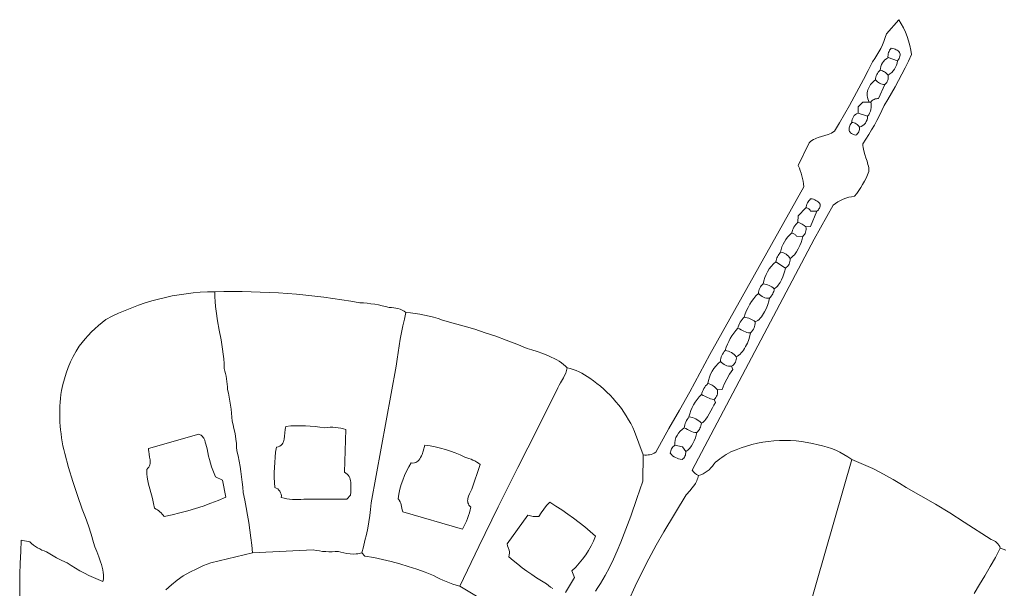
# Model space of a CAD drawing. Header units: inches. Extents: x 36.3 to 71.4, y 17.4 to 61.7.
# Tile 12 of 14: x 36.5 to 58.4, y 49.1 to 61.7. Entities that reach past the tile are written whole.
import ezdxf

# ---------------------------------------------------------------- set-up
doc = ezdxf.new("R2010")
doc.units = ezdxf.units.IN
doc.header["$MEASUREMENT"] = 0
doc.layers.add('10_CLOSED_AREAS', color=7, linetype='CONTINUOUS', lineweight=18)

msp = doc.modelspace()

# ---------------------------------------------------------------- linework, layer by layer
at = {"layer": '10_CLOSED_AREAS'}
for points in [[(50.062, 48.826), (50.205, 49.134), (50.355, 49.439), (50.511, 49.741), (50.673, 50.041), (50.841, 50.337), (51.34, 51.159), (51.424, 51.259), (51.466, 51.309), (51.506, 51.361), (51.542, 51.414), (51.572, 51.469), (51.584, 51.498), (51.595, 51.529), (51.604, 51.56), (51.61, 51.592), (51.569, 51.612), (51.532, 51.638), (51.498, 51.669), (51.469, 51.704), (54.178, 56.833), (54.603, 57.588), (54.655, 57.627), (54.71, 57.663), (54.767, 57.694), (54.826, 57.722), (54.887, 57.745), (54.949, 57.763), (55.013, 57.777), (55.078, 57.787), (55.126, 57.85), (55.173, 57.915), (55.217, 57.982), (55.258, 58.05), (55.297, 58.12), (55.334, 58.191), (55.368, 58.263), (55.399, 58.337), (55.397, 58.377), (55.392, 58.417), (55.385, 58.455), (55.377, 58.493), (55.355, 58.568), (55.33, 58.642), (55.305, 58.716), (55.283, 58.792), (55.274, 58.83), (55.267, 58.87), (55.263, 58.91), (55.262, 58.951), (55.33, 59.052), (55.395, 59.155), (55.458, 59.259), (55.518, 59.364), (55.576, 59.471), (55.631, 59.579), (55.684, 59.689), (55.733, 59.8), (55.817, 59.937), (55.898, 60.076), (55.978, 60.215), (56.055, 60.356), (56.131, 60.498), (56.205, 60.64), (56.276, 60.784), (56.346, 60.929), (56.329, 61.032), (56.307, 61.134), (56.28, 61.234), (56.247, 61.332), (56.208, 61.429), (56.165, 61.523), (56.116, 61.615), (56.062, 61.704), (55.788, 61.388), (55.761, 61.306), (55.731, 61.224), (55.697, 61.145), (55.66, 61.066), (55.62, 60.99), (55.576, 60.915), (55.529, 60.842), (55.479, 60.77), (55.38, 60.574), (55.279, 60.379), (55.176, 60.185), (55.07, 59.992), (54.963, 59.8), (54.855, 59.609), (54.744, 59.419), (54.631, 59.231), (54.599, 59.208), (54.566, 59.188), (54.531, 59.171), (54.495, 59.156), (54.422, 59.132), (54.347, 59.11), (54.273, 59.088), (54.236, 59.075), (54.201, 59.061), (54.166, 59.044), (54.133, 59.024), (54.102, 59.002), (54.072, 58.975), (53.829, 58.468), (53.852, 58.412), (53.874, 58.355), (53.893, 58.297), (53.909, 58.238), (53.924, 58.179), (53.936, 58.12), (53.945, 58.059), (53.953, 57.999), (51.862, 54.274), (51.643, 53.859), (51.418, 53.446), (51.188, 53.036), (50.951, 52.629), (50.662, 52.104), (50.63, 52.085), (50.597, 52.07), (50.562, 52.058), (50.527, 52.05), (50.491, 52.044), (50.454, 52.042), (50.417, 52.043), (50.381, 52.048), (50.378, 51.46), (50.243, 51.075), (50.107, 50.687), (50.036, 50.493), (49.964, 50.3), (49.888, 50.108), (49.808, 49.918), (49.723, 49.731), (49.633, 49.547), (49.536, 49.367), (49.485, 49.279), (49.433, 49.192), (49.378, 49.105), (49.321, 49.021)], [(39.783, 49.051), (39.906, 49.161), (40.034, 49.264), (40.166, 49.362), (40.314, 49.444), (40.465, 49.52), (40.619, 49.589), (40.776, 49.651), (41.708, 49.871), (41.69, 50.04), (41.67, 50.208), (41.648, 50.376), (41.623, 50.544), (41.596, 50.711), (41.566, 50.878), (41.535, 51.044), (41.5, 51.21), (41.491, 51.327), (41.479, 51.444), (41.464, 51.56), (41.448, 51.676), (41.429, 51.792), (41.407, 51.907), (41.384, 52.022), (41.358, 52.137), (41.353, 52.22), (41.346, 52.303), (41.336, 52.385), (41.324, 52.467), (41.31, 52.549), (41.294, 52.631), (41.275, 52.712), (41.254, 52.792), (41.249, 52.882), (41.241, 52.971), (41.232, 53.061), (41.219, 53.15), (41.205, 53.238), (41.188, 53.326), (41.169, 53.414), (41.148, 53.501), (41.147, 53.56), (41.143, 53.619), (41.137, 53.677), (41.129, 53.736), (41.119, 53.793), (41.107, 53.851), (41.093, 53.908), (41.077, 53.965), (41.073, 54.071), (41.066, 54.178), (41.054, 54.284), (41.041, 54.39), (41.006, 54.601), (40.968, 54.813), (40.93, 55.024), (40.897, 55.236), (40.884, 55.343), (40.874, 55.45), (40.867, 55.557), (40.865, 55.665), (40.705, 55.662), (40.545, 55.655), (40.388, 55.642), (40.231, 55.624), (40.076, 55.602), (39.922, 55.574), (39.769, 55.542), (39.618, 55.505), (39.468, 55.464), (39.318, 55.418), (39.17, 55.368), (39.023, 55.313), (38.877, 55.253), (38.732, 55.19), (38.588, 55.122), (38.445, 55.05), (38.363, 54.985), (38.283, 54.917), (38.206, 54.847), (38.131, 54.774), (38.058, 54.699), (37.988, 54.621), (37.921, 54.541), (37.856, 54.459), (37.787, 54.345), (37.724, 54.228), (37.666, 54.108), (37.614, 53.986), (37.567, 53.861), (37.526, 53.735), (37.491, 53.606), (37.462, 53.476), (37.45, 53.389), (37.44, 53.301), (37.433, 53.213), (37.428, 53.126), (37.425, 53.038), (37.424, 52.95), (37.425, 52.862), (37.429, 52.774), (37.434, 52.686), (37.442, 52.599), (37.452, 52.511), (37.464, 52.424), (37.479, 52.337), (37.495, 52.251), (37.514, 52.164), (37.534, 52.079), (37.621, 51.765), (37.715, 51.454), (37.816, 51.145), (37.924, 50.839), (37.997, 50.658), (38.062, 50.475), (38.12, 50.289), (38.17, 50.101), (38.205, 50.006), (38.247, 49.9), (38.29, 49.787), (38.331, 49.67), (38.35, 49.612), (38.366, 49.553), (38.379, 49.496), (38.389, 49.44), (38.394, 49.386), (38.396, 49.334), (38.392, 49.285), (38.382, 49.239), (38.277, 49.28), (38.174, 49.323), (38.072, 49.37), (37.971, 49.42), (37.872, 49.473), (37.775, 49.53), (37.679, 49.589), (37.585, 49.651), (37.467, 49.704), (37.351, 49.762), (37.238, 49.827), (37.129, 49.897), (37.077, 49.915), (37.027, 49.935), (36.978, 49.959), (36.931, 49.985), (36.885, 50.014), (36.84, 50.045), (36.798, 50.079), (36.757, 50.115), (36.569, 50.152), (36.557, 49.899), (36.547, 49.645), (36.54, 49.392), (36.535, 49.138), (36.534, 48.885)], [(49.321, 49.021), (49.378, 49.105), (49.433, 49.192), (49.485, 49.279), (49.536, 49.367), (49.633, 49.547), (49.723, 49.731), (49.808, 49.918), (49.888, 50.108), (49.964, 50.3), (50.036, 50.493), (50.107, 50.687), (50.243, 51.075), (50.378, 51.46), (50.381, 52.048), (50.192, 52.566), (50.151, 52.655), (50.106, 52.742), (50.059, 52.828), (50.008, 52.912), (49.955, 52.994), (49.899, 53.074), (49.84, 53.151), (49.778, 53.227), (49.714, 53.3), (49.648, 53.371), (49.578, 53.44), (49.507, 53.507), (49.433, 53.57), (49.356, 53.632), (49.278, 53.69), (49.197, 53.746), (49.14, 53.787), (49.082, 53.825), (49.021, 53.859), (48.959, 53.89), (48.895, 53.918), (48.83, 53.942), (48.763, 53.963), (48.695, 53.979), (48.683, 53.92), (48.663, 53.863), (48.639, 53.808), (48.611, 53.753), (48.55, 53.645), (48.52, 53.591), (48.491, 53.536), (48.04, 52.636), (47.597, 51.766), (47.16, 50.892), (46.73, 50.015), (46.308, 49.134), (47.031, 48.703)], [(53.436, 46.43), (55.016, 51.943), (54.931, 52.002), (54.844, 52.056), (54.753, 52.105), (54.66, 52.149), (54.565, 52.187), (54.467, 52.219), (54.368, 52.246), (54.267, 52.266), (54.146, 52.297), (54.024, 52.322), (53.902, 52.342), (53.779, 52.356), (53.655, 52.365), (53.532, 52.368), (53.409, 52.366), (53.286, 52.359), (53.163, 52.347), (53.041, 52.329), (52.92, 52.306), (52.8, 52.277), (52.681, 52.243), (52.563, 52.205), (52.447, 52.16), (52.332, 52.111), (52.28, 52.084), (52.229, 52.055), (52.18, 52.024), (52.131, 51.992), (52.084, 51.957), (52.038, 51.921), (51.993, 51.883), (51.95, 51.844), (51.92, 51.798), (51.885, 51.756), (51.847, 51.718), (51.805, 51.684), (51.76, 51.654), (51.713, 51.628), (51.662, 51.607), (51.61, 51.592), (51.604, 51.56), (51.595, 51.529), (51.584, 51.498), (51.572, 51.469), (51.542, 51.414), (51.506, 51.361), (51.466, 51.309), (51.424, 51.259), (51.34, 51.159), (50.841, 50.337), (50.673, 50.041), (50.511, 49.741), (50.355, 49.439), (50.205, 49.134), (50.062, 48.826)], [(57.734, 48.969), (57.856, 49.167), (57.976, 49.366), (58.093, 49.568), (58.206, 49.771), (58.316, 49.977), (58.303, 50.011), (58.285, 50.043), (58.264, 50.072), (58.239, 50.098), (58.212, 50.121), (58.181, 50.141), (58.148, 50.156), (58.113, 50.167), (57.514, 50.555), (57.198, 50.757), (56.878, 50.952), (56.553, 51.14), (56.224, 51.32), (56.081, 51.413), (55.935, 51.501), (55.787, 51.585), (55.637, 51.665), (55.485, 51.741), (55.33, 51.812), (55.174, 51.88), (55.016, 51.943), (53.436, 46.43)], [(48.378, 49.081), (48.328, 49.112), (48.28, 49.147), (48.235, 49.187), (48.125, 49.253), (48.015, 49.321), (47.908, 49.392), (47.802, 49.466), (47.698, 49.542), (47.596, 49.62), (47.495, 49.7), (47.396, 49.783), (47.408, 49.826), (47.413, 49.864), (47.411, 49.897), (47.404, 49.929), (47.383, 49.994), (47.371, 50.03), (47.361, 50.072), (47.818, 50.712), (47.877, 50.694), (47.938, 50.682), (48, 50.677), (48.062, 50.679), (48.116, 50.764), (48.175, 50.845), (48.239, 50.922), (48.309, 50.995), (48.444, 50.911), (48.577, 50.824), (48.707, 50.734), (48.836, 50.641), (48.962, 50.546), (49.086, 50.447), (49.208, 50.345), (49.327, 50.24), (49.281, 50.132), (49.229, 50.027), (49.171, 49.925), (49.108, 49.827), (49.039, 49.732), (48.965, 49.641), (48.885, 49.555), (48.801, 49.473), (48.857, 49.322), (48.66, 48.994)], [(47.031, 48.703), (46.308, 49.134), (46.232, 49.155), (46.156, 49.178), (46.082, 49.204), (46.008, 49.233), (45.936, 49.264), (45.864, 49.297), (45.794, 49.333), (45.725, 49.372), (45.54, 49.444), (45.354, 49.511), (45.166, 49.573), (44.976, 49.63), (44.784, 49.681), (44.591, 49.726), (44.397, 49.766), (44.202, 49.801), (44.131, 49.871), (44.103, 49.862), (44.074, 49.855), (44.043, 49.85), (44.011, 49.847), (43.944, 49.845), (43.874, 49.85), (43.803, 49.86), (43.735, 49.873), (43.67, 49.889), (43.612, 49.905), (43.542, 49.9), (43.472, 49.897), (43.401, 49.897), (43.331, 49.9), (43.261, 49.906), (43.191, 49.914), (43.122, 49.926), (43.053, 49.94), (41.708, 49.871), (40.776, 49.651), (40.619, 49.589), (40.465, 49.52), (40.314, 49.444), (40.166, 49.362), (40.034, 49.264), (39.906, 49.161), (39.783, 49.051)], [(58.441, 49.931), (58.379, 49.956), (58.316, 49.977), (58.206, 49.771), (58.093, 49.568), (57.976, 49.366), (57.856, 49.167), (57.734, 48.969)]]:
    msp.add_lwpolyline(points, dxfattribs=at)
for points in [[(55.542, 60.37), (55.545, 60.401), (55.55, 60.431), (55.559, 60.46), (55.571, 60.487), (55.586, 60.514), (55.604, 60.538), (55.625, 60.561), (55.648, 60.581), (55.652, 60.625), (55.661, 60.667), (55.676, 60.708), (55.697, 60.746), (55.722, 60.78), (55.751, 60.812), (55.785, 60.839), (55.823, 60.862), (55.821, 60.891), (55.822, 60.919), (55.826, 60.948), (55.833, 60.975), (55.844, 61.002), (55.857, 61.027), (55.874, 61.051), (55.894, 61.072), (55.925, 61.066), (55.955, 61.059), (55.982, 61.05), (56.006, 61.039), (56.027, 61.026), (56.046, 61.012), (56.062, 60.996), (56.074, 60.979), (56.083, 60.96), (56.088, 60.94), (56.089, 60.918), (56.087, 60.895), (56.08, 60.871), (56.069, 60.846), (56.054, 60.819), (56.034, 60.791), (56.025, 60.742), (56.011, 60.695), (55.991, 60.65), (55.967, 60.608), (55.937, 60.569), (55.903, 60.534), (55.865, 60.502), (55.823, 60.475), (55.828, 60.446), (55.828, 60.417), (55.824, 60.388), (55.817, 60.36), (55.806, 60.334), (55.792, 60.309), (55.774, 60.286), (55.753, 60.265), (55.613, 59.956), (55.588, 59.955), (55.563, 59.952), (55.539, 59.946), (55.516, 59.937), (55.494, 59.926), (55.473, 59.912), (55.454, 59.897), (55.437, 59.878), (55.446, 59.837), (55.449, 59.795), (55.448, 59.753), (55.441, 59.712), (55.43, 59.672), (55.414, 59.633), (55.393, 59.596), (55.367, 59.562), (55.364, 59.521), (55.355, 59.482), (55.34, 59.445), (55.319, 59.411), (55.294, 59.38), (55.264, 59.354), (55.229, 59.333), (55.191, 59.317), (55.191, 59.291), (55.188, 59.266), (55.182, 59.242), (55.173, 59.218), (55.161, 59.196), (55.146, 59.176), (55.129, 59.157), (55.109, 59.141), (55.079, 59.149), (55.052, 59.158), (55.029, 59.169), (55.009, 59.181), (54.992, 59.195), (54.978, 59.21), (54.968, 59.226), (54.961, 59.244), (54.957, 59.262), (54.957, 59.282), (54.959, 59.303), (54.964, 59.325), (54.973, 59.348), (54.984, 59.372), (55.016, 59.422), (55.018, 59.456), (55.025, 59.489), (55.037, 59.52), (55.053, 59.549), (55.073, 59.576), (55.098, 59.598), (55.125, 59.618), (55.156, 59.633), (55.16, 59.773), (55.262, 59.874), (55.402, 59.878), (55.387, 59.913), (55.375, 59.948), (55.367, 59.982), (55.362, 60.016), (55.36, 60.049), (55.362, 60.082), (55.367, 60.115), (55.375, 60.147), (55.386, 60.178), (55.4, 60.208), (55.416, 60.238), (55.436, 60.266), (55.459, 60.294), (55.484, 60.32), (55.512, 60.346)], [(55.894, 61.072), (55.874, 61.051), (55.857, 61.027), (55.844, 61.002), (55.833, 60.975), (55.826, 60.948), (55.822, 60.919), (55.821, 60.891), (55.823, 60.862), (56.034, 60.791), (56.054, 60.819), (56.069, 60.846), (56.08, 60.871), (56.087, 60.895), (56.089, 60.918), (56.088, 60.94), (56.083, 60.96), (56.074, 60.979), (56.062, 60.996), (56.046, 61.012), (56.027, 61.026), (56.006, 61.039), (55.982, 61.05), (55.955, 61.059), (55.925, 61.066)], [(55.823, 60.862), (55.785, 60.839), (55.751, 60.812), (55.722, 60.78), (55.697, 60.746), (55.676, 60.708), (55.661, 60.667), (55.652, 60.625), (55.648, 60.581), (55.674, 60.575), (55.699, 60.567), (55.723, 60.557), (55.746, 60.545), (55.767, 60.53), (55.788, 60.514), (55.806, 60.496), (55.823, 60.475), (55.865, 60.502), (55.903, 60.534), (55.937, 60.569), (55.967, 60.608), (55.991, 60.65), (56.011, 60.695), (56.025, 60.742), (56.034, 60.791)], [(55.542, 60.37), (55.512, 60.346), (55.484, 60.32), (55.459, 60.294), (55.436, 60.266), (55.416, 60.238), (55.4, 60.208), (55.386, 60.178), (55.375, 60.147), (55.367, 60.115), (55.362, 60.082), (55.36, 60.049), (55.362, 60.016), (55.367, 59.982), (55.375, 59.948), (55.387, 59.913), (55.402, 59.878), (55.437, 59.878), (55.454, 59.897), (55.473, 59.912), (55.494, 59.926), (55.516, 59.937), (55.539, 59.946), (55.563, 59.952), (55.588, 59.955), (55.613, 59.956), (55.753, 60.265), (55.722, 60.267), (55.692, 60.272), (55.663, 60.281), (55.636, 60.293), (55.609, 60.308), (55.585, 60.326), (55.563, 60.347)], [(55.648, 60.581), (55.625, 60.561), (55.604, 60.538), (55.586, 60.514), (55.571, 60.487), (55.559, 60.46), (55.55, 60.431), (55.545, 60.401), (55.542, 60.37), (55.563, 60.347), (55.585, 60.326), (55.609, 60.308), (55.636, 60.293), (55.663, 60.281), (55.692, 60.272), (55.722, 60.267), (55.753, 60.265), (55.774, 60.286), (55.792, 60.309), (55.806, 60.334), (55.817, 60.36), (55.824, 60.388), (55.828, 60.417), (55.828, 60.446), (55.823, 60.475), (55.806, 60.496), (55.788, 60.514), (55.767, 60.53), (55.746, 60.545), (55.723, 60.557), (55.699, 60.567), (55.674, 60.575)], [(55.367, 59.562), (55.393, 59.596), (55.414, 59.633), (55.43, 59.672), (55.441, 59.712), (55.448, 59.753), (55.449, 59.795), (55.446, 59.837), (55.437, 59.878), (55.402, 59.878), (55.262, 59.874), (55.16, 59.773), (55.156, 59.633)], [(55.016, 59.422), (55.043, 59.42), (55.069, 59.414), (55.094, 59.405), (55.117, 59.393), (55.139, 59.377), (55.159, 59.36), (55.176, 59.339), (55.191, 59.317), (55.229, 59.333), (55.264, 59.354), (55.294, 59.38), (55.319, 59.411), (55.34, 59.445), (55.355, 59.482), (55.364, 59.521), (55.367, 59.562), (55.156, 59.633), (55.125, 59.618), (55.098, 59.598), (55.073, 59.576), (55.053, 59.549), (55.037, 59.52), (55.025, 59.489), (55.018, 59.456)], [(55.191, 59.317), (55.176, 59.339), (55.159, 59.36), (55.139, 59.377), (55.117, 59.393), (55.094, 59.405), (55.069, 59.414), (55.043, 59.42), (55.016, 59.422), (54.984, 59.372), (54.973, 59.348), (54.964, 59.325), (54.959, 59.303), (54.957, 59.282), (54.957, 59.262), (54.961, 59.244), (54.968, 59.226), (54.978, 59.21), (54.992, 59.195), (55.009, 59.181), (55.029, 59.169), (55.052, 59.158), (55.079, 59.149), (55.109, 59.141), (55.129, 59.157), (55.146, 59.176), (55.161, 59.196), (55.173, 59.218), (55.182, 59.242), (55.188, 59.266), (55.191, 59.291)], [(51.68, 52.75), (51.675, 52.721), (51.667, 52.692), (51.657, 52.663), (51.645, 52.636), (51.631, 52.61), (51.614, 52.585), (51.595, 52.562), (51.575, 52.54), (51.563, 52.482), (51.544, 52.422), (51.519, 52.361), (51.489, 52.301), (51.454, 52.245), (51.416, 52.194), (51.395, 52.171), (51.374, 52.151), (51.352, 52.133), (51.329, 52.118), (51.329, 52.093), (51.326, 52.068), (51.32, 52.043), (51.31, 52.02), (51.298, 51.998), (51.283, 51.977), (51.266, 51.959), (51.246, 51.943), (51.208, 51.948), (51.171, 51.958), (51.135, 51.97), (51.101, 51.987), (51.068, 52.006), (51.038, 52.029), (51.01, 52.055), (50.984, 52.083), (50.987, 52.109), (50.994, 52.135), (51.003, 52.159), (51.014, 52.182), (51.028, 52.204), (51.044, 52.224), (51.063, 52.243), (51.083, 52.259), (51.085, 52.317), (51.095, 52.374), (51.112, 52.429), (51.136, 52.48), (51.167, 52.529), (51.204, 52.572), (51.246, 52.612), (51.294, 52.645), (51.3, 52.679), (51.307, 52.711), (51.318, 52.744), (51.33, 52.775), (51.344, 52.806), (51.361, 52.835), (51.379, 52.864), (51.399, 52.891), (51.417, 52.961), (51.44, 53.029), (51.468, 53.095), (51.501, 53.159), (51.539, 53.219), (51.582, 53.277), (51.629, 53.332), (51.68, 53.383), (51.689, 53.418), (51.7, 53.452), (51.714, 53.485), (51.731, 53.517), (51.75, 53.547), (51.771, 53.576), (51.795, 53.603), (51.82, 53.628), (51.834, 53.7), (51.854, 53.77), (51.88, 53.837), (51.913, 53.902), (51.951, 53.962), (51.996, 54.019), (52.046, 54.072), (52.101, 54.12), (52.104, 54.154), (52.11, 54.188), (52.119, 54.221), (52.131, 54.253), (52.146, 54.283), (52.164, 54.312), (52.184, 54.34), (52.207, 54.366), (52.229, 54.434), (52.254, 54.501), (52.284, 54.565), (52.318, 54.628), (52.355, 54.689), (52.396, 54.748), (52.44, 54.804), (52.488, 54.857), (52.496, 54.892), (52.508, 54.926), (52.522, 54.96), (52.538, 54.991), (52.557, 55.022), (52.579, 55.051), (52.602, 55.078), (52.628, 55.103), (52.651, 55.177), (52.68, 55.25), (52.713, 55.32), (52.75, 55.388), (52.792, 55.453), (52.839, 55.515), (52.889, 55.574), (52.944, 55.63), (52.946, 55.66), (52.952, 55.69), (52.961, 55.719), (52.973, 55.747), (52.988, 55.773), (53.005, 55.798), (53.026, 55.82), (53.049, 55.84), (53.064, 55.912), (53.085, 55.981), (53.112, 56.048), (53.145, 56.112), (53.183, 56.173), (53.227, 56.23), (53.276, 56.283), (53.33, 56.332), (53.337, 56.361), (53.345, 56.39), (53.355, 56.418), (53.368, 56.445), (53.382, 56.471), (53.398, 56.496), (53.416, 56.52), (53.436, 56.543), (53.448, 56.604), (53.466, 56.664), (53.49, 56.722), (53.519, 56.777), (53.552, 56.829), (53.591, 56.878), (53.634, 56.923), (53.681, 56.964), (53.69, 56.999), (53.702, 57.033), (53.716, 57.066), (53.732, 57.098), (53.751, 57.128), (53.773, 57.157), (53.796, 57.184), (53.822, 57.21), (53.826, 57.35), (53.997, 57.526), (54.004, 57.555), (54.012, 57.583), (54.022, 57.61), (54.034, 57.637), (54.049, 57.663), (54.065, 57.687), (54.083, 57.71), (54.103, 57.732), (54.134, 57.728), (54.164, 57.72), (54.194, 57.709), (54.221, 57.695), (54.248, 57.678), (54.272, 57.659), (54.294, 57.637), (54.313, 57.612), (54.314, 57.589), (54.311, 57.567), (54.306, 57.546), (54.298, 57.525), (54.288, 57.505), (54.275, 57.487), (54.26, 57.47), (54.243, 57.456), (54.103, 57.113), (53.997, 57.104), (54.002, 57.075), (54.002, 57.046), (53.998, 57.017), (53.991, 56.99), (53.98, 56.963), (53.966, 56.938), (53.948, 56.915), (53.927, 56.894), (53.914, 56.831), (53.891, 56.762), (53.862, 56.69), (53.826, 56.618), (53.786, 56.55), (53.741, 56.489), (53.718, 56.462), (53.695, 56.439), (53.671, 56.418), (53.646, 56.402), (53.647, 56.371), (53.644, 56.34), (53.636, 56.31), (53.624, 56.281), (53.609, 56.255), (53.59, 56.231), (53.567, 56.21), (53.541, 56.192), (53.529, 56.131), (53.511, 56.066), (53.487, 55.999), (53.458, 55.934), (53.424, 55.872), (53.385, 55.816), (53.364, 55.792), (53.342, 55.77), (53.319, 55.751), (53.295, 55.735), (53.29, 55.705), (53.283, 55.676), (53.273, 55.648), (53.26, 55.621), (53.246, 55.595), (53.229, 55.57), (53.211, 55.546), (53.19, 55.524), (53.176, 55.459), (53.151, 55.383), (53.119, 55.303), (53.079, 55.223), (53.033, 55.147), (53.008, 55.113), (52.982, 55.081), (52.956, 55.053), (52.929, 55.03), (52.902, 55.011), (52.874, 54.998), (52.872, 54.963), (52.867, 54.929), (52.858, 54.896), (52.846, 54.864), (52.831, 54.833), (52.813, 54.804), (52.792, 54.777), (52.769, 54.752), (52.754, 54.685), (52.73, 54.609), (52.698, 54.529), (52.659, 54.449), (52.637, 54.411), (52.613, 54.374), (52.589, 54.34), (52.563, 54.309), (52.537, 54.281), (52.509, 54.258), (52.481, 54.239), (52.452, 54.225), (52.454, 54.194), (52.45, 54.163), (52.442, 54.133), (52.431, 54.104), (52.415, 54.078), (52.396, 54.054), (52.373, 54.033), (52.347, 54.015), (52.373, 53.944), (52.304, 53.838), (52.241, 53.728), (52.185, 53.614), (52.136, 53.497), (52.031, 53.488), (52.035, 53.459), (52.036, 53.429), (52.032, 53.401), (52.025, 53.373), (52.014, 53.346), (52, 53.321), (51.982, 53.298), (51.961, 53.277), (51.988, 53.207), (51.954, 53.151), (51.92, 53.088), (51.85, 52.956), (51.813, 52.893), (51.773, 52.836), (51.751, 52.81), (51.729, 52.787), (51.705, 52.767)], [(53.822, 57.21), (53.87, 57.192), (53.916, 57.168), (53.959, 57.139), (53.997, 57.104), (54.103, 57.113), (54.243, 57.456), (54.103, 57.459), (54.096, 57.474), (54.086, 57.488), (54.074, 57.5), (54.061, 57.51), (54.047, 57.518), (54.031, 57.523), (54.015, 57.526), (53.997, 57.526), (53.826, 57.35)], [(54.103, 57.459), (54.243, 57.456), (54.26, 57.47), (54.275, 57.487), (54.288, 57.505), (54.298, 57.525), (54.306, 57.546), (54.311, 57.567), (54.314, 57.589), (54.313, 57.612), (54.294, 57.637), (54.272, 57.659), (54.248, 57.678), (54.221, 57.695), (54.194, 57.709), (54.164, 57.72), (54.134, 57.728), (54.103, 57.732), (54.083, 57.71), (54.065, 57.687), (54.049, 57.663), (54.034, 57.637), (54.022, 57.61), (54.012, 57.583), (54.004, 57.555), (53.997, 57.526), (54.015, 57.526), (54.031, 57.523), (54.047, 57.518), (54.061, 57.51), (54.074, 57.5), (54.086, 57.488), (54.096, 57.474)], [(53.787, 56.897), (53.927, 56.894), (53.948, 56.915), (53.966, 56.938), (53.98, 56.963), (53.991, 56.99), (53.998, 57.017), (54.002, 57.046), (54.002, 57.075), (53.997, 57.104), (53.959, 57.139), (53.916, 57.168), (53.87, 57.192), (53.822, 57.21), (53.796, 57.184), (53.773, 57.157), (53.751, 57.128), (53.732, 57.098), (53.716, 57.066), (53.702, 57.033), (53.69, 56.999), (53.681, 56.964), (53.699, 56.964), (53.715, 56.961), (53.731, 56.956), (53.745, 56.948), (53.758, 56.938), (53.77, 56.926), (53.779, 56.912)], [(53.646, 56.402), (53.671, 56.418), (53.695, 56.439), (53.718, 56.462), (53.741, 56.489), (53.786, 56.55), (53.826, 56.618), (53.862, 56.69), (53.891, 56.762), (53.914, 56.831), (53.927, 56.894), (53.787, 56.897), (53.779, 56.912), (53.77, 56.926), (53.758, 56.938), (53.745, 56.948), (53.731, 56.956), (53.715, 56.961), (53.699, 56.964), (53.681, 56.964), (53.634, 56.923), (53.591, 56.878), (53.552, 56.829), (53.519, 56.777), (53.49, 56.722), (53.466, 56.664), (53.448, 56.604), (53.436, 56.543), (53.469, 56.538), (53.501, 56.529), (53.531, 56.516), (53.559, 56.5), (53.585, 56.48), (53.609, 56.457), (53.629, 56.431)], [(53.646, 56.402), (53.629, 56.431), (53.609, 56.457), (53.585, 56.48), (53.559, 56.5), (53.531, 56.516), (53.501, 56.529), (53.469, 56.538), (53.436, 56.543), (53.416, 56.52), (53.398, 56.496), (53.382, 56.471), (53.368, 56.445), (53.355, 56.418), (53.345, 56.39), (53.337, 56.361), (53.33, 56.332), (53.541, 56.192), (53.567, 56.21), (53.59, 56.231), (53.609, 56.255), (53.624, 56.281), (53.636, 56.31), (53.644, 56.34), (53.647, 56.371)], [(53.049, 55.84), (53.083, 55.835), (53.116, 55.827), (53.148, 55.817), (53.179, 55.804), (53.21, 55.79), (53.24, 55.774), (53.268, 55.755), (53.295, 55.735), (53.319, 55.751), (53.342, 55.77), (53.364, 55.792), (53.385, 55.816), (53.424, 55.872), (53.458, 55.934), (53.487, 55.999), (53.511, 56.066), (53.529, 56.131), (53.541, 56.192), (53.33, 56.332), (53.276, 56.283), (53.227, 56.23), (53.183, 56.173), (53.145, 56.112), (53.112, 56.048), (53.085, 55.981), (53.064, 55.912)], [(52.944, 55.63), (52.968, 55.604), (52.994, 55.581), (53.023, 55.562), (53.054, 55.546), (53.086, 55.535), (53.12, 55.527), (53.155, 55.524), (53.19, 55.524), (53.211, 55.546), (53.229, 55.57), (53.246, 55.595), (53.26, 55.621), (53.273, 55.648), (53.283, 55.676), (53.29, 55.705), (53.295, 55.735), (53.268, 55.755), (53.24, 55.774), (53.21, 55.79), (53.179, 55.804), (53.148, 55.817), (53.116, 55.827), (53.083, 55.835), (53.049, 55.84), (53.026, 55.82), (53.005, 55.798), (52.988, 55.773), (52.973, 55.747), (52.961, 55.719), (52.952, 55.69), (52.946, 55.66)], [(40.865, 55.665), (40.867, 55.557), (40.874, 55.45), (40.884, 55.343), (40.897, 55.236), (40.93, 55.024), (40.968, 54.813), (41.006, 54.601), (41.041, 54.39), (41.054, 54.284), (41.066, 54.178), (41.073, 54.071), (41.077, 53.965), (41.093, 53.908), (41.107, 53.851), (41.119, 53.793), (41.129, 53.736), (41.137, 53.677), (41.143, 53.619), (41.147, 53.56), (41.148, 53.501), (41.169, 53.414), (41.188, 53.326), (41.205, 53.238), (41.219, 53.15), (41.232, 53.061), (41.241, 52.971), (41.249, 52.882), (41.254, 52.792), (41.275, 52.712), (41.294, 52.631), (41.31, 52.549), (41.324, 52.467), (41.336, 52.385), (41.346, 52.303), (41.353, 52.22), (41.358, 52.137), (41.384, 52.022), (41.407, 51.907), (41.429, 51.792), (41.448, 51.676), (41.464, 51.56), (41.479, 51.444), (41.491, 51.327), (41.5, 51.21), (41.535, 51.044), (41.566, 50.878), (41.596, 50.711), (41.623, 50.544), (41.648, 50.376), (41.67, 50.208), (41.69, 50.04), (41.708, 49.871), (43.053, 49.94), (43.122, 49.926), (43.191, 49.914), (43.261, 49.906), (43.331, 49.9), (43.401, 49.897), (43.472, 49.897), (43.542, 49.9), (43.612, 49.905), (43.67, 49.889), (43.735, 49.873), (43.803, 49.86), (43.874, 49.85), (43.944, 49.845), (44.011, 49.847), (44.043, 49.85), (44.074, 49.855), (44.103, 49.862), (44.131, 49.871), (44.169, 50.007), (44.204, 50.144), (44.236, 50.281), (44.265, 50.42), (44.289, 50.559), (44.311, 50.698), (44.329, 50.838), (44.343, 50.979), (44.9, 54.018), (44.917, 54.168), (44.938, 54.318), (44.961, 54.468), (44.986, 54.617), (45.014, 54.766), (45.045, 54.914), (45.078, 55.061), (45.114, 55.208), (45.072, 55.236), (45.029, 55.259), (44.984, 55.279), (44.937, 55.294), (44.89, 55.306), (44.841, 55.313), (44.792, 55.317), (44.742, 55.316), (44.662, 55.337), (44.582, 55.357), (44.501, 55.374), (44.419, 55.388), (44.337, 55.401), (44.255, 55.411), (44.173, 55.419), (44.09, 55.424), (43.89, 55.458), (43.69, 55.49), (43.49, 55.519), (43.289, 55.545), (43.088, 55.569), (42.887, 55.591), (42.685, 55.61), (42.484, 55.626), (42.282, 55.64), (42.08, 55.651), (41.878, 55.66), (41.675, 55.666), (41.473, 55.669), (41.27, 55.67), (41.068, 55.669)], [(52.628, 55.103), (52.662, 55.097), (52.694, 55.089), (52.727, 55.079), (52.758, 55.067), (52.789, 55.053), (52.818, 55.036), (52.847, 55.018), (52.874, 54.998), (52.902, 55.011), (52.929, 55.03), (52.956, 55.053), (52.982, 55.081), (53.008, 55.113), (53.033, 55.147), (53.079, 55.223), (53.119, 55.303), (53.151, 55.383), (53.176, 55.459), (53.19, 55.524), (53.155, 55.524), (53.12, 55.527), (53.086, 55.535), (53.054, 55.546), (53.023, 55.562), (52.994, 55.581), (52.968, 55.604), (52.944, 55.63), (52.889, 55.574), (52.839, 55.515), (52.792, 55.453), (52.75, 55.388), (52.713, 55.32), (52.68, 55.25), (52.651, 55.177)], [(45.114, 55.208), (45.078, 55.061), (45.045, 54.914), (45.014, 54.766), (44.986, 54.617), (44.961, 54.468), (44.938, 54.318), (44.917, 54.168), (44.9, 54.018), (44.343, 50.979), (44.329, 50.838), (44.311, 50.698), (44.289, 50.559), (44.265, 50.42), (44.236, 50.281), (44.204, 50.144), (44.169, 50.007), (44.131, 49.871), (44.202, 49.801), (44.397, 49.766), (44.591, 49.726), (44.784, 49.681), (44.976, 49.63), (45.166, 49.573), (45.354, 49.511), (45.54, 49.444), (45.725, 49.372), (45.794, 49.333), (45.864, 49.297), (45.936, 49.264), (46.008, 49.233), (46.082, 49.204), (46.156, 49.178), (46.232, 49.155), (46.308, 49.134), (46.73, 50.015), (47.16, 50.892), (47.597, 51.766), (48.04, 52.636), (48.491, 53.536), (48.52, 53.591), (48.55, 53.645), (48.611, 53.753), (48.639, 53.808), (48.663, 53.863), (48.683, 53.92), (48.695, 53.979), (48.659, 54.018), (48.617, 54.056), (48.569, 54.091), (48.518, 54.125), (48.462, 54.157), (48.404, 54.188), (48.343, 54.217), (48.281, 54.244), (48.154, 54.294), (48.028, 54.338), (47.909, 54.376), (47.803, 54.409), (47.574, 54.503), (47.343, 54.593), (47.11, 54.678), (46.876, 54.758), (46.641, 54.835), (46.404, 54.906), (46.166, 54.973), (45.926, 55.036), (45.827, 55.07), (45.728, 55.1), (45.627, 55.127), (45.526, 55.15), (45.424, 55.17), (45.321, 55.186), (45.218, 55.199)], [(52.769, 54.752), (52.792, 54.777), (52.813, 54.804), (52.831, 54.833), (52.846, 54.864), (52.858, 54.896), (52.867, 54.929), (52.872, 54.963), (52.874, 54.998), (52.847, 55.018), (52.818, 55.036), (52.789, 55.053), (52.758, 55.067), (52.727, 55.079), (52.694, 55.089), (52.662, 55.097), (52.628, 55.103), (52.602, 55.078), (52.579, 55.051), (52.557, 55.022), (52.538, 54.991), (52.522, 54.96), (52.508, 54.926), (52.496, 54.892), (52.488, 54.857), (52.525, 54.841), (52.559, 54.824), (52.622, 54.792), (52.654, 54.777), (52.688, 54.766), (52.726, 54.757)], [(52.207, 54.366), (52.242, 54.358), (52.277, 54.348), (52.31, 54.334), (52.342, 54.318), (52.373, 54.299), (52.401, 54.277), (52.428, 54.252), (52.452, 54.225), (52.481, 54.239), (52.509, 54.258), (52.537, 54.281), (52.563, 54.309), (52.589, 54.34), (52.613, 54.374), (52.637, 54.411), (52.659, 54.449), (52.698, 54.529), (52.73, 54.609), (52.754, 54.685), (52.769, 54.752), (52.726, 54.757), (52.688, 54.766), (52.654, 54.777), (52.622, 54.792), (52.559, 54.824), (52.525, 54.841), (52.488, 54.857), (52.44, 54.804), (52.396, 54.748), (52.355, 54.689), (52.318, 54.628), (52.284, 54.565), (52.254, 54.501), (52.229, 54.434)], [(52.347, 54.015), (52.373, 54.033), (52.396, 54.054), (52.415, 54.078), (52.431, 54.104), (52.442, 54.133), (52.45, 54.163), (52.454, 54.194), (52.452, 54.225), (52.428, 54.252), (52.401, 54.277), (52.373, 54.299), (52.342, 54.318), (52.31, 54.334), (52.277, 54.348), (52.242, 54.358), (52.207, 54.366), (52.184, 54.34), (52.164, 54.312), (52.146, 54.283), (52.131, 54.253), (52.119, 54.221), (52.11, 54.188), (52.104, 54.154), (52.101, 54.12), (52.125, 54.094), (52.151, 54.071), (52.18, 54.052), (52.211, 54.036), (52.244, 54.025), (52.277, 54.017), (52.312, 54.014)], [(52.101, 54.12), (52.046, 54.072), (51.996, 54.019), (51.951, 53.962), (51.913, 53.902), (51.88, 53.837), (51.854, 53.77), (51.834, 53.7), (51.82, 53.628), (51.852, 53.62), (51.883, 53.61), (51.912, 53.596), (51.94, 53.579), (51.966, 53.56), (51.99, 53.538), (52.012, 53.514), (52.031, 53.488), (52.136, 53.497), (52.185, 53.614), (52.241, 53.728), (52.304, 53.838), (52.373, 53.944), (52.347, 54.015), (52.312, 54.014), (52.277, 54.017), (52.244, 54.025), (52.211, 54.036), (52.18, 54.052), (52.151, 54.071), (52.125, 54.094)], [(51.68, 53.383), (51.718, 53.366), (51.752, 53.35), (51.814, 53.317), (51.846, 53.303), (51.88, 53.291), (51.918, 53.282), (51.961, 53.277), (51.982, 53.298), (52, 53.321), (52.014, 53.346), (52.025, 53.373), (52.032, 53.401), (52.036, 53.429), (52.035, 53.459), (52.031, 53.488), (52.012, 53.514), (51.99, 53.538), (51.966, 53.56), (51.94, 53.579), (51.912, 53.596), (51.883, 53.61), (51.852, 53.62), (51.82, 53.628), (51.795, 53.603), (51.771, 53.576), (51.75, 53.547), (51.731, 53.517), (51.714, 53.485), (51.7, 53.452), (51.689, 53.418)], [(51.399, 52.891), (51.439, 52.884), (51.477, 52.873), (51.515, 52.86), (51.551, 52.844), (51.586, 52.825), (51.619, 52.803), (51.651, 52.778), (51.68, 52.75), (51.705, 52.767), (51.729, 52.787), (51.751, 52.81), (51.773, 52.836), (51.813, 52.893), (51.85, 52.956), (51.92, 53.088), (51.954, 53.151), (51.988, 53.207), (51.961, 53.277), (51.918, 53.282), (51.88, 53.291), (51.846, 53.303), (51.814, 53.317), (51.752, 53.35), (51.718, 53.366), (51.68, 53.383), (51.629, 53.332), (51.582, 53.277), (51.539, 53.219), (51.501, 53.159), (51.468, 53.095), (51.44, 53.029), (51.417, 52.961)], [(51.575, 52.54), (51.595, 52.562), (51.614, 52.585), (51.631, 52.61), (51.645, 52.636), (51.657, 52.663), (51.667, 52.692), (51.675, 52.721), (51.68, 52.75), (51.651, 52.778), (51.619, 52.803), (51.586, 52.825), (51.551, 52.844), (51.515, 52.86), (51.477, 52.873), (51.439, 52.884), (51.399, 52.891), (51.379, 52.864), (51.361, 52.835), (51.344, 52.806), (51.33, 52.775), (51.318, 52.744), (51.307, 52.711), (51.3, 52.679), (51.294, 52.645), (51.331, 52.629), (51.365, 52.612), (51.428, 52.58), (51.46, 52.565), (51.494, 52.553), (51.532, 52.545)], [(39.397, 52.189), (40.514, 52.505), (40.539, 52.494), (40.562, 52.481), (40.581, 52.467), (40.597, 52.451), (40.612, 52.433), (40.624, 52.415), (40.643, 52.374), (40.657, 52.33), (40.67, 52.282), (40.682, 52.232), (40.696, 52.181), (40.711, 52.1), (40.729, 52.02), (40.749, 51.941), (40.771, 51.863), (40.796, 51.785), (40.824, 51.708), (40.854, 51.631), (40.886, 51.556), (41.041, 51.486), (41.111, 51.107), (40.945, 51.037), (40.778, 50.972), (40.609, 50.911), (40.438, 50.855), (40.266, 50.804), (40.092, 50.757), (39.918, 50.716), (39.742, 50.679), (39.721, 50.707), (39.698, 50.734), (39.674, 50.76), (39.648, 50.784), (39.621, 50.806), (39.592, 50.826), (39.562, 50.845), (39.531, 50.861), (39.509, 50.969), (39.483, 51.076), (39.425, 51.29), (39.398, 51.398), (39.376, 51.506), (39.367, 51.561), (39.361, 51.615), (39.357, 51.67), (39.355, 51.725), (39.38, 51.751), (39.4, 51.776), (39.414, 51.803), (39.424, 51.829), (39.429, 51.856), (39.432, 51.884), (39.431, 51.912), (39.429, 51.94), (39.419, 51.999), (39.407, 52.06), (39.399, 52.123), (39.397, 52.155)], [(42.235, 52.215), (42.276, 52.227), (42.311, 52.242), (42.339, 52.261), (42.362, 52.283), (42.379, 52.307), (42.393, 52.334), (42.403, 52.364), (42.409, 52.395), (42.418, 52.462), (42.422, 52.534), (42.43, 52.607), (42.436, 52.644), (42.445, 52.68), (42.554, 52.688), (42.662, 52.692), (42.771, 52.693), (42.88, 52.69), (42.988, 52.684), (43.096, 52.675), (43.204, 52.662), (43.312, 52.646), (43.371, 52.654), (43.43, 52.658), (43.489, 52.658), (43.548, 52.655), (43.607, 52.648), (43.665, 52.638), (43.723, 52.624), (43.78, 52.607), (43.749, 51.662), (43.782, 51.641), (43.81, 51.618), (43.832, 51.593), (43.851, 51.565), (43.865, 51.536), (43.876, 51.505), (43.883, 51.472), (43.888, 51.439), (43.892, 51.368), (43.89, 51.296), (43.887, 51.222), (43.885, 51.15), (43.801, 51.065), (42.844, 51.065), (42.781, 51.058), (42.718, 51.053), (42.655, 51.053), (42.592, 51.056), (42.529, 51.062), (42.467, 51.071), (42.405, 51.084), (42.344, 51.1), (42.346, 51.137), (42.341, 51.173), (42.33, 51.207), (42.314, 51.238), (42.292, 51.266), (42.265, 51.29), (42.234, 51.308), (42.199, 51.321), (42.193, 51.433), (42.189, 51.545), (42.189, 51.657), (42.192, 51.769), (42.198, 51.881), (42.207, 51.993), (42.219, 52.104)], [(51.294, 52.645), (51.246, 52.612), (51.204, 52.572), (51.167, 52.529), (51.136, 52.48), (51.112, 52.429), (51.095, 52.374), (51.085, 52.317), (51.083, 52.259), (51.256, 52.224), (51.329, 52.118), (51.352, 52.133), (51.374, 52.151), (51.395, 52.171), (51.416, 52.194), (51.454, 52.245), (51.489, 52.301), (51.519, 52.361), (51.544, 52.422), (51.563, 52.482), (51.575, 52.54), (51.532, 52.545), (51.494, 52.553), (51.46, 52.565), (51.428, 52.58), (51.365, 52.612), (51.331, 52.629)], [(45.233, 51.873), (45.268, 51.866), (45.3, 51.868), (45.33, 51.875), (45.356, 51.889), (45.38, 51.908), (45.402, 51.931), (45.422, 51.959), (45.44, 51.989), (45.456, 52.022), (45.471, 52.056), (45.496, 52.127), (45.535, 52.259), (45.651, 52.244), (45.765, 52.224), (45.879, 52.199), (45.991, 52.168), (46.101, 52.132), (46.21, 52.091), (46.316, 52.044), (46.421, 51.993), (46.468, 51.982), (46.514, 51.969), (46.559, 51.953), (46.603, 51.933), (46.645, 51.912), (46.687, 51.887), (46.726, 51.86), (46.764, 51.831), (46.578, 51.287), (46.526, 51.184), (46.504, 51.132), (46.489, 51.081), (46.485, 51.055), (46.484, 51.03), (46.486, 51.006), (46.491, 50.981), (46.5, 50.957), (46.513, 50.934), (46.531, 50.911), (46.553, 50.889), (46.54, 50.825), (46.524, 50.761), (46.505, 50.698), (46.483, 50.636), (46.459, 50.575), (46.432, 50.515), (46.403, 50.456), (46.371, 50.398), (45.044, 50.784), (45.03, 50.824), (45.021, 50.863), (45.008, 50.938), (44.999, 50.974), (44.986, 51.008), (44.966, 51.041), (44.954, 51.057), (44.938, 51.072), (44.955, 51.178), (44.978, 51.284), (45.007, 51.387), (45.041, 51.489), (45.081, 51.588), (45.127, 51.686), (45.177, 51.781)], [(51.083, 52.259), (51.063, 52.243), (51.044, 52.224), (51.028, 52.204), (51.014, 52.182), (51.003, 52.159), (50.994, 52.135), (50.987, 52.109), (50.984, 52.083), (51.01, 52.055), (51.038, 52.029), (51.068, 52.006), (51.101, 51.987), (51.135, 51.97), (51.171, 51.958), (51.208, 51.948), (51.246, 51.943), (51.266, 51.959), (51.283, 51.977), (51.298, 51.998), (51.31, 52.02), (51.32, 52.043), (51.326, 52.068), (51.329, 52.093), (51.329, 52.118), (51.256, 52.224)]]:
    msp.add_lwpolyline(points, close=True, dxfattribs=at)

doc.saveas('drawing.dxf')
